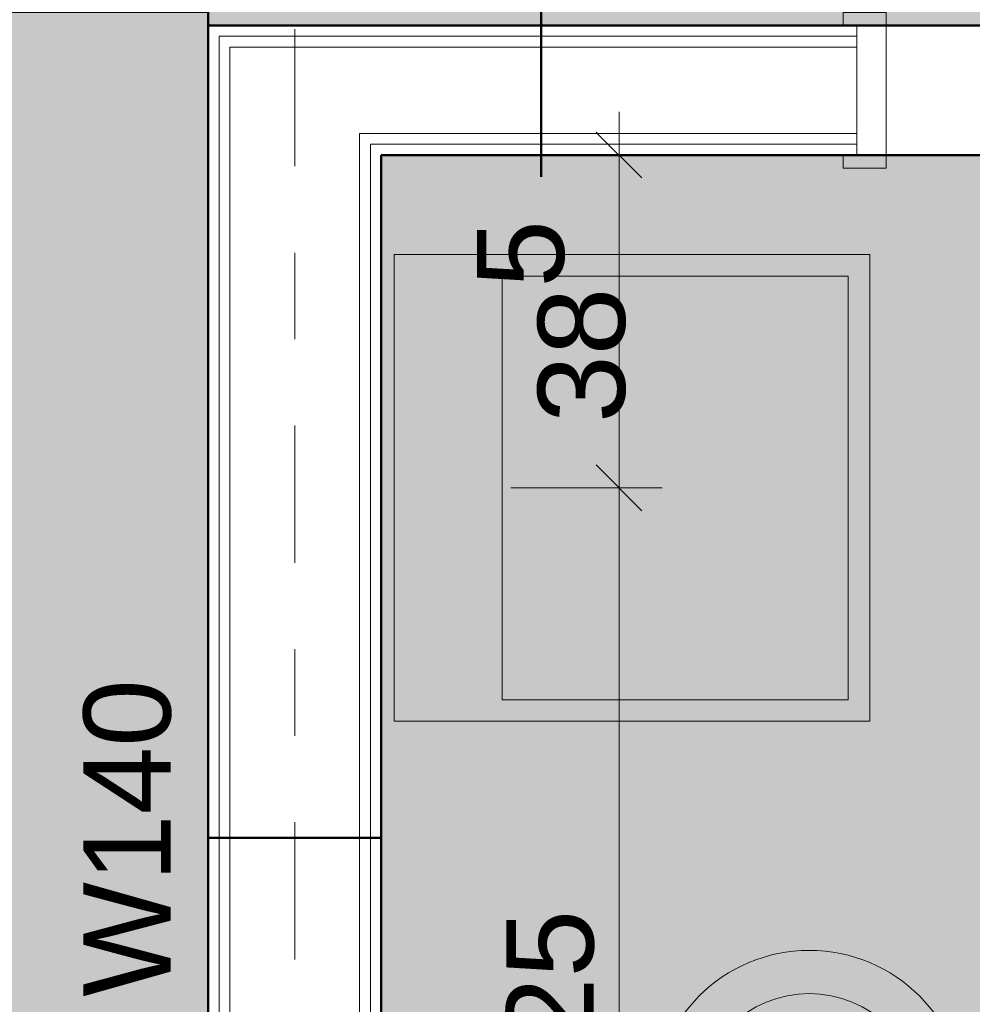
# Model space of a CAD drawing. Header units: metres. Extents: x -180 to 4, y -49 to 6.
# Tile 238 of 256: x -152.94 to -151.84, y -6.04 to -4.91. Entities that reach past the tile are written whole.
import ezdxf

# ---------------------------------------------------------------- set-up
doc = ezdxf.new("R2010")
doc.units = ezdxf.units.M
doc.header["$LTSCALE"] = 0.05
doc.header["$PDMODE"] = 1
doc.header["$PDSIZE"] = -2
for name, pattern in [('Linienart-1', [2.116328, 1.058164, -1.058164]), ('Linienart-5', [3.527679, 2.469236, -1.058443]), ('Linienart-53', [5.291531, 3.175, -1.058062, 0.352704, -0.705764])]:
    doc.linetypes.add(name, pattern=pattern)
doc.layers.get('0').update_dxf_attribs({"lineweight": 25})
for name, color, linetype, lineweight, true_color in [('00 -Bauelemente -Dämmung innen', 7, 'Continuous', 9, 0xff7fe6), ('00 -Bauelemente -Gipskarton', 7, 'Continuous', 9, 0xff7fe6), ('30 -34 Innenwände- 2 nichttragend', 7, 'Continuous', 18, 0xff7fe6), ('30 -34 Innenwände- 4 Türen_Fenster', 7, 'Continuous', 15, 0x9955ff), ('40 -41 Abwasser_Wasser_Gas- 1 Abwasser + sanitäre Anlagen', 7, 'Continuous', 9, 0xff6633), ('60- 61 allgemeine Ausstattung- 1 Möbel', 7, 'Continuous', 9, 0x00cccc), ('70 -75 Raumstempel- 1 Raumstempel', 1, 'Continuous', 50, 0xff0000), ('70 -76 Bemaßung- 2 Allgemein', 7, 'Continuous', 5, 0x6666cc), ('CW-Unsichtbar', 7, 'Continuous', 9, 0x599559)]:
    doc.layers.add(name, color=color, linetype=linetype, lineweight=lineweight, true_color=true_color)
for name, color, linetype, lineweight in [('70 -71 Achsen- 1 Gebäudeachsen', 7, 'Linienart-53', 18), ('70 -75 Raumstempel- 3 Wandstempel', 7, 'Continuous', 50), ('Keine', 7, 'Continuous', 9)]:
    doc.layers.add(name, color=color, linetype=linetype, lineweight=lineweight)
doc.styles.add('Arial', font='arial.ttf')
doc.dimstyles.new('k+k 1_50', dxfattribs={"dimtxt": 0.100689, "dimasz": 0.05302, "dimexe": 0.05, "dimexo": 0.15, "dimgap": 0.01, "dimtad": 1, "dimdec": 3, "dimtxsty": 'Arial', "dimblk": 'VW_SLASH', "dimblk1": 'VW_SLASH', "dimblk2": 'VW_SLASH', "dimcen": 0, "dimdle": 0.05, "dimadec": 3, "dimazin": 0, "dimtfac": 0.75, "dimtdec": 3, "dimtix": 1, "dimtmove": 0, "dimatfit": 0, "dimldrblk": 'VW_SLASH-1', "dimfxl": 0.125, "dimfxlon": 1, "dimfrac": 2, "dimtolj": 1, "dimarcsym": 0})

# ---------------------------------------------------------------- blocks, each defined once
blk = doc.blocks.new('Gruppe-8185')
at = {"layer": '30 -34 Innenwände- 4 Türen_Fenster', "linetype": 'Linienart-1'}
blk.add_line((-0.505, -0.075), (0.505, -0.075), dxfattribs=at)
blk = doc.blocks.new('Gruppe-8186')
at = {"layer": '30 -34 Innenwände- 4 Türen_Fenster', "linetype": 'Linienart-1'}
blk.add_line((-0.505, 0.075), (0.505, 0.075), dxfattribs=at)
blk = doc.blocks.new('Gruppe-8187')
at = {"layer": '30 -34 Innenwände- 4 Türen_Fenster', "linetype": 'Continuous', "flags": 128}
for points in [[(-0.521, -0.075), (-0.521, -0.09), (-0.471, -0.09), (-0.471, 0.09), (-0.491, 0.09), (-0.521, 0.09), (-0.521, 0.075), (-0.505, 0.075), (-0.505, -0.075), (-0.521, -0.075)], [(0.521, -0.075), (0.521, -0.09), (0.471, -0.09), (0.471, 0.09), (0.491, 0.09), (0.521, 0.09), (0.521, 0.075), (0.505, 0.075), (0.505, -0.075), (0.521, -0.075)]]:
    blk.add_lwpolyline(points, dxfattribs=at)
blk = doc.blocks.new('Gruppe-8188')
at = {"layer": '30 -34 Innenwände- 2 nichttragend'}
for p, q in [((-0.505, 0.075), (-0.521, 0.075)), ((0.505, 0.075), (0.521, 0.075)), ((-0.505, -0.075), (-0.521, -0.075)), ((0.505, -0.075), (0.521, -0.075))]:
    blk.add_line(p, q, dxfattribs=at)
blk = doc.blocks.new('Gruppe-8189')
at = {"layer": '30 -34 Innenwände- 4 Türen_Fenster', "linetype": 'Linienart-5'}
blk.add_arc((0.491, 0.09), 0.982, 90, 180, dxfattribs=at)
blk = doc.blocks.new('Gruppe-8190')
at = {"layer": '30 -34 Innenwände- 4 Türen_Fenster', "linetype": 'Linienart-5'}
blk.add_line((0.491, 0.09), (0.491, 1.072), dxfattribs=at)
blk = doc.blocks.new('Gruppe-8191')
at = {"layer": '30 -34 Innenwände- 4 Türen_Fenster', "color": 7}
for name in ['Gruppe-8189', 'Gruppe-8190']:
    blk.add_blockref(name, (0, 0), dxfattribs=at)
blk = doc.blocks.new('Gruppe-8192')
at = {"layer": '30 -34 Innenwände- 4 Türen_Fenster', "color": 7}
blk.add_blockref('Gruppe-8191', (0, 0), dxfattribs=at)
at = {"layer": '30 -34 Innenwände- 4 Türen_Fenster'}
blk.add_blockref('Gruppe-8187', (0, 0), dxfattribs=at)
at = {"layer": '30 -34 Innenwände- 4 Türen_Fenster', "color": 7, "transparency": 33554687}
for name in ['Gruppe-8188', 'Gruppe-8186', 'Gruppe-8185']:
    blk.add_blockref(name, (0, 0), dxfattribs=at)
blk = doc.blocks.new('Tür (2D)-47')
at = {"layer": 'CW-Unsichtbar', "color": 7, "linetype": 'Continuous', "lineweight": 5, "transparency": 33554687}
for p in [(-0.505, 0), (0.505, 0)]:
    blk.add_point(p, dxfattribs=at)
at = {"layer": '30 -34 Innenwände- 4 Türen_Fenster', "color": 7, "transparency": 33554687}
blk.add_blockref('Gruppe-8192', (0, 0), dxfattribs=at)
at = {"layer": '30 -34 Innenwände- 4 Türen_Fenster', "color": 0, "flags": 1}
for tag in ['Detail', 'Gebäudeteil', 'Aufschlag', 'Oberlicht', 'Oberblende', 'Seitenverglasung', 'feuchtr.-geeign.', 'Türblatt_Höhe', 'Türblatt_Breite', 'Türblattdicke', 'Absenkbare_Bodendichtung', 'Antrieb', 'Gewerk', 'Geschoss_Nummer', 'Tür_ID', 'Nummer', 'Typ', 'Rettungsweg', 'Raumnummer', 'Raumname', 'Zarge_Art', 'OTS', 'Türstopper', 'U-Wert', 'g-Wert', 'Rw-Wert', 'IFC_UUID', 'instanceID']:
    blk.add_attdef(tag, (-151.987, -5.077), '', height=0.00018, dxfattribs=at)
blk = doc.blocks.new('Gruppe-11703')
at = {"layer": '70 -75 Raumstempel- 3 Wandstempel'}
blk.add_line((-152.721, -5.852), (-152.521, -5.852), dxfattribs=at)
at = {"layer": '70 -75 Raumstempel- 3 Wandstempel', "insert": (-152.8653, -5.852), "char_height": 0.10069, "attachment_point": 2, "rotation": 90, "line_spacing_factor": 0.96878, "style": 'Arial'}
blk.add_mtext('W140', dxfattribs=at)
blk = doc.blocks.new('Gruppe-11704')
at = {"layer": '70 -75 Raumstempel- 3 Wandstempel', "color": 7, "transparency": 33554687}
blk.add_blockref('Gruppe-11703', (0, 0), dxfattribs=at)
blk = doc.blocks.new('Gruppe-12067')
at = {"layer": '70 -75 Raumstempel- 3 Wandstempel'}
blk.add_line((-152.336, -4.887), (-152.336, -5.087), dxfattribs=at)
at = {"layer": '70 -75 Raumstempel- 3 Wandstempel', "insert": (-152.336, -4.7427), "char_height": 0.10069, "attachment_point": 2, "line_spacing_factor": 0.96878, "style": 'Arial'}
blk.add_mtext('W130', dxfattribs=at)
blk = doc.blocks.new('Gruppe-12068')
at = {"layer": '70 -75 Raumstempel- 3 Wandstempel', "color": 7, "transparency": 33554687}
blk.add_blockref('Gruppe-12067', (0, 0), dxfattribs=at)
blk = doc.blocks.new('_01-OG1_Tragwerk (2D)')
at = {"color": 255, "lineweight": 5, "transparency": 33554687}
blk.add_wipeout([(-152.546, -5.037), (-152.696, -4.937), (-152.721, -4.912), (-152.721, -6.972), (-152.521, -6.972), (-152.521, -6.772), (-152.546, -6.772), (-152.546, -6.722), (-152.521, -6.697), (-152.521, -5.062)], dxfattribs=at).dxf.layer = '30 -34 Innenwände- 2 nichttragend'
blk.add_wipeout([(-152.521, -6.697), (-152.521, -5.062), (-152.5335, -5.0495), (-152.5335, -6.7095)], dxfattribs=at).dxf.layer = '00 -Bauelemente -Gipskarton'
at = {"layer": '00 -Bauelemente -Gipskarton', "transparency": 33554687}
blk.add_line((-152.521, -5.062), (-152.521, -6.697), dxfattribs=at)
at = {"layer": '30 -34 Innenwände- 2 nichttragend', "transparency": 33554687}
blk.add_line((-152.521, -5.062), (-152.521, -6.697), dxfattribs=at)
at = {"color": 255, "lineweight": 5, "transparency": 33554687}
blk.add_wipeout([(-152.5335, -6.7095), (-152.5335, -5.0495), (-152.546, -5.037), (-152.546, -6.722)], dxfattribs=at).dxf.layer = '00 -Bauelemente -Gipskarton'
at = {"layer": '00 -Bauelemente -Gipskarton', "transparency": 33554687}
blk.add_line((-152.5335, -5.0495), (-152.5335, -6.7095), dxfattribs=at)
blk.add_line((-152.5335, -5.0495), (-152.5335, -6.7095), dxfattribs=at)
at = {"color": 255, "lineweight": 5, "transparency": 33554687}
blk.add_wipeout([(-152.546, -6.972), (-152.546, -5.037), (-152.696, -4.937), (-152.696, -6.972)], dxfattribs=at).dxf.layer = '00 -Bauelemente -Dämmung innen'
at = {"layer": '00 -Bauelemente -Dämmung innen', "transparency": 33554687}
blk.add_line((-152.546, -5.037), (-152.546, -6.722), dxfattribs=at)
at = {"layer": '00 -Bauelemente -Gipskarton', "transparency": 33554687}
blk.add_line((-152.546, -5.037), (-152.546, -6.722), dxfattribs=at)
at = {"color": 255, "lineweight": 5, "transparency": 33554687}
blk.add_wipeout([(-152.696, -6.972), (-152.696, -4.937), (-152.7085, -4.9245), (-152.7085, -6.972)], dxfattribs=at).dxf.layer = '00 -Bauelemente -Gipskarton'
at = {"layer": '00 -Bauelemente -Dämmung innen', "transparency": 33554687}
blk.add_line((-152.696, -4.937), (-152.696, -6.972), dxfattribs=at)
at = {"layer": '00 -Bauelemente -Gipskarton', "transparency": 33554687}
blk.add_line((-152.696, -4.937), (-152.696, -6.972), dxfattribs=at)
at = {"color": 255, "lineweight": 5, "transparency": 33554687}
blk.add_wipeout([(-152.7085, -6.972), (-152.7085, -4.9245), (-152.721, -4.912), (-152.721, -6.972)], dxfattribs=at).dxf.layer = '00 -Bauelemente -Gipskarton'
at = {"layer": '00 -Bauelemente -Gipskarton', "transparency": 33554687}
for p, q in [((-152.721, -4.912), (-152.721, -6.972)), ((-152.7085, -4.9245), (-152.7085, -6.972)), ((-152.7085, -4.9245), (-152.7085, -6.972))]:
    blk.add_line(p, q, dxfattribs=at)
at = {"layer": '30 -34 Innenwände- 2 nichttragend', "transparency": 33554687}
blk.add_line((-152.721, -4.912), (-152.721, -6.972), dxfattribs=at)
at = {"layer": '70 -75 Raumstempel- 3 Wandstempel'}
blk.add_blockref('Gruppe-11704', (0, 0), dxfattribs=at)
at = {"color": 255, "lineweight": 5, "transparency": 33554687}
blk.add_wipeout([(-151.971, -4.912), (-152.721, -4.912), (-152.696, -4.937), (-152.546, -5.037), (-152.521, -5.062), (-151.971, -5.062)], dxfattribs=at).dxf.layer = '30 -34 Innenwände- 2 nichttragend'
blk.add_wipeout([(-151.971, -4.912), (-152.721, -4.912), (-152.7085, -4.9245), (-151.971, -4.9245)], dxfattribs=at).dxf.layer = '00 -Bauelemente -Gipskarton'
at = {"layer": '00 -Bauelemente -Gipskarton', "transparency": 33554687}
blk.add_line((-152.721, -4.912), (-151.971, -4.912), dxfattribs=at)
at = {"layer": '30 -34 Innenwände- 2 nichttragend', "transparency": 33554687}
blk.add_line((-152.721, -4.912), (-151.971, -4.912), dxfattribs=at)
at = {"color": 255, "lineweight": 5, "transparency": 33554687}
blk.add_wipeout([(-151.971, -4.9245), (-152.7085, -4.9245), (-152.696, -4.937), (-151.971, -4.937)], dxfattribs=at).dxf.layer = '00 -Bauelemente -Gipskarton'
at = {"layer": '00 -Bauelemente -Gipskarton', "transparency": 33554687}
blk.add_line((-152.7085, -4.9245), (-151.971, -4.9245), dxfattribs=at)
blk.add_line((-152.7085, -4.9245), (-151.971, -4.9245), dxfattribs=at)
at = {"color": 255, "lineweight": 5, "transparency": 33554687}
blk.add_wipeout([(-151.971, -4.937), (-152.696, -4.937), (-152.546, -5.037), (-151.971, -5.037)], dxfattribs=at).dxf.layer = '00 -Bauelemente -Dämmung innen'
at = {"layer": '00 -Bauelemente -Dämmung innen', "transparency": 33554687}
blk.add_line((-152.696, -4.937), (-151.971, -4.937), dxfattribs=at)
at = {"layer": '00 -Bauelemente -Gipskarton', "transparency": 33554687}
blk.add_line((-152.696, -4.937), (-151.971, -4.937), dxfattribs=at)
at = {"color": 255, "lineweight": 5, "transparency": 33554687}
blk.add_wipeout([(-151.971, -5.037), (-152.546, -5.037), (-152.5335, -5.0495), (-151.971, -5.0495)], dxfattribs=at).dxf.layer = '00 -Bauelemente -Gipskarton'
at = {"layer": '00 -Bauelemente -Dämmung innen', "transparency": 33554687}
blk.add_line((-152.546, -5.037), (-151.971, -5.037), dxfattribs=at)
at = {"layer": '00 -Bauelemente -Gipskarton', "transparency": 33554687}
blk.add_line((-152.546, -5.037), (-151.971, -5.037), dxfattribs=at)
at = {"color": 255, "lineweight": 5, "transparency": 33554687}
blk.add_wipeout([(-151.971, -5.0495), (-152.5335, -5.0495), (-152.521, -5.062), (-151.971, -5.062)], dxfattribs=at).dxf.layer = '00 -Bauelemente -Gipskarton'
at = {"layer": '00 -Bauelemente -Gipskarton', "transparency": 33554687}
for p, q in [((-152.5335, -5.0495), (-151.971, -5.0495)), ((-152.5335, -5.0495), (-151.971, -5.0495)), ((-152.521, -5.062), (-151.971, -5.062))]:
    blk.add_line(p, q, dxfattribs=at)
at = {"layer": '30 -34 Innenwände- 2 nichttragend', "transparency": 33554687}
blk.add_line((-152.521, -5.062), (-151.971, -5.062), dxfattribs=at)
at = {"layer": '30 -34 Innenwände- 4 Türen_Fenster', "color": 7, "transparency": 33554687}
blk.add_blockref('Tür (2D)-47', (-151.466, -4.987), dxfattribs=at)
at = {"layer": '70 -75 Raumstempel- 3 Wandstempel'}
blk.add_blockref('Gruppe-12068', (0, 0), dxfattribs=at)
blk = doc.blocks.new('Gruppe-12850')
at = {"layer": '40 -41 Abwasser_Wasser_Gas- 1 Abwasser + sanitäre Anlagen', "flags": 128}
for points in [[(-151.701, -6.682), (-151.701, -5.832), (-151.651, -5.832), (-151.651, -6.682)], [(-152.026, -6.292), (-152.0387, -6.2914), (-152.0514, -6.2895), (-152.0637, -6.2864), (-152.0757, -6.2821), (-152.0873, -6.2767), (-152.0982, -6.2701), (-152.1085, -6.2625), (-152.1179, -6.254), (-152.1265, -6.2445), (-152.1341, -6.2343), (-152.1406, -6.2233), (-152.1461, -6.2118), (-152.1504, -6.1998), (-152.1535, -6.1874), (-152.1554, -6.1748), (-152.156, -6.162), (-152.1554, -6.1493), (-152.1535, -6.1367), (-152.1504, -6.1243), (-152.1461, -6.1123), (-152.1406, -6.1008), (-152.1341, -6.0898), (-152.1265, -6.0796), (-152.1179, -6.0701), (-152.1085, -6.0616), (-152.0982, -6.054), (-152.0873, -6.0474), (-152.0757, -6.0419), (-152.0637, -6.0376), (-152.0514, -6.0345), (-152.0387, -6.0327), (-152.026, -6.032), (-152.0133, -6.0327), (-152.0006, -6.0345), (-151.9883, -6.0376), (-151.9763, -6.0419), (-151.9647, -6.0474), (-151.9538, -6.054), (-151.9435, -6.0616), (-151.9341, -6.0701), (-151.9255, -6.0796), (-151.9179, -6.0898), (-151.9114, -6.1008), (-151.9059, -6.1123), (-151.9016, -6.1243), (-151.8985, -6.1367), (-151.8966, -6.1493), (-151.896, -6.162), (-151.8966, -6.1748), (-151.8985, -6.1874), (-151.9016, -6.1998), (-151.9059, -6.2118), (-151.9114, -6.2233), (-151.9179, -6.2343), (-151.9255, -6.2445), (-151.9341, -6.254), (-151.9435, -6.2625), (-151.9538, -6.2701), (-151.9647, -6.2767), (-151.9763, -6.2821), (-151.9883, -6.2864), (-152.0006, -6.2895), (-152.0133, -6.2914)], [(-152.506, -6.482), (-152.406, -6.482), (-152.406, -6.157), (-152.506, -6.157), (-152.506, -6.107), (-152.356, -6.107), (-152.356, -6.532), (-152.506, -6.532)]]:
    blk.add_lwpolyline(points, close=True, dxfattribs=at)
blk.add_lwpolyline([(-151.846, -6.682), (-152.206, -6.682), (-152.206, -6.162, -1), (-151.846, -6.162)], format="xyb", close=True, dxfattribs=at)
blk = doc.blocks.new('Gruppe-12851')
at = {"layer": '40 -41 Abwasser_Wasser_Gas- 1 Abwasser + sanitäre Anlagen', "flags": 128}
for points in [[(-151.956, -5.717), (-152.506, -5.717), (-152.506, -5.177), (-151.956, -5.177)], [(-151.981, -5.692), (-152.381, -5.692), (-152.381, -5.202), (-151.981, -5.202)]]:
    blk.add_lwpolyline(points, close=True, dxfattribs=at)
blk = doc.blocks.new('_OG1_2D (2D)')
at = {"layer": '70 -75 Raumstempel- 1 Raumstempel', "linetype": 'Continuous', "lineweight": 0, "true_color": 0xff0000}
for points in [[(-152.72099996, -0.64704198), (-152.72099996, -6.97204198), (-152.82099996, -6.97204198), (-152.82099996, -7.37204198), (-152.72099996, -7.37204198), (-152.72099996, -7.78204198), (-156.34599996, -7.78204198), (-156.34599996, -0.64704198)], [(-152.52099996, -0.64704198), (-148.92099996, -0.64704198), (-148.92099996, -3.64454198), (-148.72099996, -3.64454198), (-148.72099996, -4.89704198), (-148.92099996, -4.89704198), (-148.92099996, -6.69704198), (-150.66099996, -6.69704198), (-150.66099996, -4.91204198), (-152.72099996, -4.91204198), (-152.72099996, -3.64454198), (-152.52099996, -3.64454198)], [(-152.52099996, -5.06204198), (-150.81099996, -5.06204198), (-150.81099996, -6.69704198), (-152.52099996, -6.69704198)]]:
    blk.add_hatch(color=1, dxfattribs=at).paths.add_polyline_path(points)
at = {"layer": '60- 61 allgemeine Ausstattung- 1 Möbel', "flags": 128}
blk.add_lwpolyline([(-153.07099996, -4.89704198), (-153.07099996, -7.78204198), (-152.72099996, -7.78204198), (-152.72099996, -7.37204198), (-152.82099996, -7.37204198), (-152.82099996, -6.97204198), (-152.72099996, -6.97204198), (-152.72099996, -4.89704198)], close=True, dxfattribs=at)
at = {"layer": '70 -75 Raumstempel- 1 Raumstempel', "flags": 128}
for points in [[(-152.72099996, -0.64704198), (-152.72099996, -6.97204198), (-152.82099996, -6.97204198), (-152.82099996, -7.37204198), (-152.72099996, -7.37204198), (-152.72099996, -7.78204198), (-156.34599996, -7.78204198), (-156.34599996, -0.64704198)], [(-152.52099996, -0.64704198), (-148.92099996, -0.64704198), (-148.92099996, -3.64454198), (-148.72099996, -3.64454198), (-148.72099996, -4.89704198), (-148.92099996, -4.89704198), (-148.92099996, -6.69704198), (-150.66099996, -6.69704198), (-150.66099996, -4.91204198), (-152.72099996, -4.91204198), (-152.72099996, -3.64454198), (-152.52099996, -3.64454198)], [(-152.52099996, -5.06204198), (-150.81099996, -5.06204198), (-150.81099996, -6.69704198), (-152.52099996, -6.69704198)]]:
    blk.add_lwpolyline(points, close=True, dxfattribs=at)
at = {"layer": '40 -41 Abwasser_Wasser_Gas- 1 Abwasser + sanitäre Anlagen'}
for name in ['Gruppe-12851', 'Gruppe-12850']:
    blk.add_blockref(name, (0, 0), dxfattribs=at)
blk = doc.blocks.new('VW_SLASH')
at = {"color": 0, "linetype": 'ByBlock', "lineweight": -2, "transparency": 16777216}
blk.add_line((0.943, 0), (-1, 0), dxfattribs=at)
at = {"color": 0, "lineweight": 20, "transparency": 16777216, "flags": 128}
blk.add_lwpolyline([(0.5, 0.5), (-0.5, -0.5)], dxfattribs=at)
blk = doc.blocks.new('*D18624')
at = {"layer": '70 -76 Bemaßung- 2 Allgemein', "color": 0, "lineweight": -2}
for p, q in [((-152.871, -3.6445), (-153.046, -3.6445)), ((-152.996, -4.844), (-152.996, -3.6976)), ((-152.871, -4.897), (-153.046, -4.897))]:
    blk.add_line(p, q, dxfattribs=at)
at = {"layer": 'Defpoints', "color": 0}
for p in [(-152.996, -3.6445), (-152.696, -3.6445), (-152.696, -4.897)]:
    blk.add_point(p, dxfattribs=at)
at = {"layer": '70 -76 Bemaßung- 2 Allgemein', "color": 0, "lineweight": -2, "xscale": 0.05302001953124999, "yscale": 0.05302001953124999, "zscale": 0.05302001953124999}
for p, rotation in [((-152.996, -3.6445), 90), ((-152.996, -4.897), 270)]:
    blk.add_blockref('VW_SLASH', p, dxfattribs=dict(at, rotation=rotation))
at = {"layer": '70 -76 Bemaßung- 2 Allgemein', "color": 0, "insert": (-153.0841, -4.2708), "char_height": 0.100689, "attachment_point": 5, "rotation": 90, "style": 'Arial'}
blk.add_mtext('\\A1;1,25\\S3^ ;', dxfattribs=at)
blk = doc.blocks.new('VW_SLASH-1')
at = {"color": 0, "linetype": 'ByBlock', "lineweight": -2, "transparency": 16777216}
blk.add_line((0.943, 0), (-1, 0), dxfattribs=at)
at = {"color": 0, "lineweight": 5, "transparency": 16777216, "flags": 128}
blk.add_lwpolyline([(0.5, 0.5), (-0.5, -0.5)], dxfattribs=at)
blk = doc.blocks.new('*D18629')
at = {"layer": '70 -76 Bemaßung- 2 Allgemein', "color": 0, "lineweight": -2}
for p, q in [((-153.221, -0.647), (-153.396, -0.647)), ((-153.346, -4.859), (-153.346, -0.7001)), ((-153.221, -4.912), (-153.396, -4.912))]:
    blk.add_line(p, q, dxfattribs=at)
at = {"layer": 'Defpoints', "color": 0}
for p in [(-153.346, -0.647), (-153.046, -0.647), (-152.696, -4.912)]:
    blk.add_point(p, dxfattribs=at)
at = {"layer": '70 -76 Bemaßung- 2 Allgemein', "color": 0, "lineweight": -2, "xscale": 0.05302001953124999, "yscale": 0.05302001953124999, "zscale": 0.05302001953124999}
for p, rotation in [((-153.346, -0.647), 90), ((-153.346, -4.912), 270)]:
    blk.add_blockref('VW_SLASH', p, dxfattribs=dict(at, rotation=rotation))
at = {"layer": '70 -76 Bemaßung- 2 Allgemein', "color": 0, "insert": (-153.4332, -2.7795), "char_height": 0.100689, "attachment_point": 5, "rotation": 90, "style": 'Arial'}
blk.add_mtext('\\A1;4,26\\S5^ ;', dxfattribs=at)
blk = doc.blocks.new('*D18630')
at = {"layer": '70 -76 Bemaßung- 2 Allgemein', "color": 0, "lineweight": -2}
for p, q in [((-153.346, -4.859), (-153.346, -4.806)), ((-153.221, -4.912), (-153.396, -4.912)), ((-153.346, -5.062), (-153.346, -4.912)), ((-153.221, -5.062), (-153.396, -5.062)), ((-153.346, -5.1151), (-153.346, -5.1681))]:
    blk.add_line(p, q, dxfattribs=at)
at = {"layer": 'Defpoints', "color": 0}
for p in [(-153.346, -4.912), (-152.696, -4.912), (-152.546, -5.062)]:
    blk.add_point(p, dxfattribs=at)
at = {"layer": '70 -76 Bemaßung- 2 Allgemein', "color": 0, "lineweight": -2, "xscale": 0.05302001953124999, "yscale": 0.05302001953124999, "zscale": 0.05302001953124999}
for p, rotation in [((-153.346, -4.912), 270), ((-153.346, -5.062), 90)]:
    blk.add_blockref('VW_SLASH', p, dxfattribs=dict(at, rotation=rotation))
at = {"layer": '70 -76 Bemaßung- 2 Allgemein', "color": 0, "insert": (-153.4624, -4.987), "char_height": 0.10069, "attachment_point": 5, "rotation": 90, "style": 'Arial'}
blk.add_mtext('\\A1;15', dxfattribs=at)
blk = doc.blocks.new('*D18631')
at = {"layer": '70 -76 Bemaßung- 2 Allgemein', "color": 0, "lineweight": -2}
for p, q in [((-153.221, -5.062), (-153.396, -5.062)), ((-153.346, -6.644), (-153.346, -5.1151)), ((-153.221, -6.697), (-153.396, -6.697))]:
    blk.add_line(p, q, dxfattribs=at)
at = {"layer": 'Defpoints', "color": 0}
for p in [(-153.346, -5.062), (-152.546, -5.062), (-152.546, -6.697)]:
    blk.add_point(p, dxfattribs=at)
at = {"layer": '70 -76 Bemaßung- 2 Allgemein', "color": 0, "lineweight": -2, "xscale": 0.05302001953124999, "yscale": 0.05302001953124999, "zscale": 0.05302001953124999}
for p, rotation in [((-153.346, -5.062), 90), ((-153.346, -6.697), 270)]:
    blk.add_blockref('VW_SLASH', p, dxfattribs=dict(at, rotation=rotation))
at = {"layer": '70 -76 Bemaßung- 2 Allgemein', "color": 0, "insert": (-153.4332, -5.8795), "char_height": 0.100689, "attachment_point": 5, "rotation": 90, "style": 'Arial'}
blk.add_mtext('\\A1;1,63\\S5^ ;', dxfattribs=at)
blk = doc.blocks.new('*D18648')
at = {"layer": '70 -76 Bemaßung- 2 Allgemein', "color": 0, "lineweight": -2}
for p, q in [((-152.371, -5.062), (-152.196, -5.062)), ((-152.246, -5.394), (-152.246, -5.1151)), ((-152.371, -5.447), (-152.196, -5.447))]:
    blk.add_line(p, q, dxfattribs=at)
at = {"layer": 'Defpoints', "color": 0}
for p in [(-152.546, -5.062), (-152.246, -5.062), (-152.531, -5.447)]:
    blk.add_point(p, dxfattribs=at)
at = {"layer": '70 -76 Bemaßung- 2 Allgemein', "color": 0, "lineweight": -2, "xscale": 0.05302001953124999, "yscale": 0.05302001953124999, "zscale": 0.05302001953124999}
for p, rotation in [((-152.246, -5.062), 90), ((-152.246, -5.447), 270)]:
    blk.add_blockref('VW_SLASH', p, dxfattribs=dict(at, rotation=rotation))
at = {"layer": '70 -76 Bemaßung- 2 Allgemein', "color": 0, "insert": (-152.3241, -5.2545), "char_height": 0.100689, "attachment_point": 5, "rotation": 90, "style": 'Arial'}
blk.add_mtext('\\A1;38\\S5^ ;', dxfattribs=at)
blk = doc.blocks.new('*D18649')
at = {"layer": '70 -76 Bemaßung- 2 Allgemein', "color": 0, "lineweight": -2}
for p, q in [((-152.371, -5.447), (-152.196, -5.447)), ((-152.246, -6.644), (-152.246, -5.5001)), ((-152.371, -6.697), (-152.196, -6.697))]:
    blk.add_line(p, q, dxfattribs=at)
at = {"layer": 'Defpoints', "color": 0}
for p in [(-152.531, -5.447), (-152.246, -5.447), (-152.546, -6.697)]:
    blk.add_point(p, dxfattribs=at)
at = {"layer": '70 -76 Bemaßung- 2 Allgemein', "color": 0, "lineweight": -2, "xscale": 0.05302001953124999, "yscale": 0.05302001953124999, "zscale": 0.05302001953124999}
for p, rotation in [((-152.246, -5.447), 90), ((-152.246, -6.697), 270)]:
    blk.add_blockref('VW_SLASH', p, dxfattribs=dict(at, rotation=rotation))
at = {"layer": '70 -76 Bemaßung- 2 Allgemein', "color": 0, "insert": (-152.3165, -6.072), "char_height": 0.10069, "attachment_point": 5, "rotation": 90, "style": 'Arial'}
blk.add_mtext('\\A1;1,25', dxfattribs=at)
blk = doc.blocks.new('*D18654')
at = {"layer": '70 -76 Bemaßung- 2 Allgemein', "color": 0, "lineweight": -2}
for p, q in [((-152.721, -4.737), (-152.721, -4.562)), ((-151.971, -4.737), (-151.971, -4.562)), ((-152.024, -4.612), (-152.668, -4.612))]:
    blk.add_line(p, q, dxfattribs=at)
at = {"layer": 'Defpoints', "color": 0}
for p in [(-152.721, -4.612), (-152.721, -4.912), (-151.971, -5.062)]:
    blk.add_point(p, dxfattribs=at)
at = {"layer": '70 -76 Bemaßung- 2 Allgemein', "color": 0, "lineweight": -2, "xscale": 0.05302001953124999, "yscale": 0.05302001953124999, "zscale": 0.05302001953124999, "rotation": 180}
blk.add_blockref('VW_SLASH', (-152.721, -4.612), dxfattribs=at)
at = {"layer": '70 -76 Bemaßung- 2 Allgemein', "color": 0, "lineweight": -2, "xscale": 0.05302001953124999, "yscale": 0.05302001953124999, "zscale": 0.05302001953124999}
blk.add_blockref('VW_SLASH', (-151.971, -4.612), dxfattribs=at)
at = {"layer": '70 -76 Bemaßung- 2 Allgemein', "color": 0, "insert": (-152.346, -4.5508), "char_height": 0.10069, "attachment_point": 5, "style": 'Arial'}
blk.add_mtext('\\A1;75', dxfattribs=at)
blk = doc.blocks.new('*D18655')
at = {"layer": '70 -76 Bemaßung- 2 Allgemein', "color": 0, "lineweight": -2}
for p, q in [((-151.971, -4.737), (-151.971, -4.562)), ((-150.961, -4.737), (-150.961, -4.562)), ((-151.014, -4.612), (-151.918, -4.612))]:
    blk.add_line(p, q, dxfattribs=at)
at = {"layer": 'Defpoints', "color": 0}
for p in [(-151.971, -4.612), (-151.971, -5.062), (-150.961, -5.062)]:
    blk.add_point(p, dxfattribs=at)
at = {"layer": '70 -76 Bemaßung- 2 Allgemein', "color": 0, "lineweight": -2, "xscale": 0.05302001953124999, "yscale": 0.05302001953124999, "zscale": 0.05302001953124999, "rotation": 180}
blk.add_blockref('VW_SLASH', (-151.971, -4.612), dxfattribs=at)
at = {"layer": '70 -76 Bemaßung- 2 Allgemein', "color": 0, "lineweight": -2, "xscale": 0.05302001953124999, "yscale": 0.05302001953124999, "zscale": 0.05302001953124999}
blk.add_blockref('VW_SLASH', (-150.961, -4.612), dxfattribs=at)
at = {"layer": '70 -76 Bemaßung- 2 Allgemein', "color": 0, "insert": (-151.466, -4.5416), "char_height": 0.10069, "attachment_point": 5, "style": 'Arial'}
blk.add_mtext('\\A1;1,01', dxfattribs=at)
blk = doc.blocks.new('_Achsen (3D)')
at = {"layer": '70 -71 Achsen- 1 Gebäudeachsen', "transparency": 33554687}
blk.add_line((-152.621, 3.8), (-152.621, -46.172), dxfattribs=at)
blk = doc.blocks.new('Gruppe-15537')
at = {"layer": '70 -76 Bemaßung- 2 Allgemein'}
dim = blk.add_aligned_dim(p1=(-152.696, -4.897), p2=(-152.696, -3.6445), distance=0.3, text='1,25\\S3^ ;', dimstyle='k+k 1_50', override={"dimtxt": 0.100689, "dimgap": 0.01, "dimpost": '<>', "dimtxsty": 'Arial', "dimtmove": 2}, dxfattribs=at)
dim.commit()
dim.dimension.update_dxf_attribs({"geometry": '*D18624', "text_midpoint": (-153.0841, -4.2708)})
blk = doc.blocks.new('Gruppe-15538')
at = {"layer": '70 -76 Bemaßung- 2 Allgemein'}
for base, p1, p2, text, override, picture, middle in [((-153.346, -0.647), (-152.696, -4.912), (-153.046, -0.647), '4,26\\S5^ ;', {"dimtxt": 0.100689, "dimgap": 0.01, "dimpost": '<>', "dimtxsty": 'Arial', "dimtmove": 2}, '*D18629', (-153.4332, -2.7795)), ((-153.346, -4.912), (-152.546, -5.062), (-152.696, -4.912), '15', {"dimtxt": 0.100689, "dimgap": 0.01, "dimpost": '<>', "dimtxsty": 'Arial', "dimtix": 0, "dimtmove": 2}, '*D18630', (-153.4624, -4.987))]:
    dim = blk.add_linear_dim(base=base, p1=p1, p2=p2, angle=270, text=text, dimstyle='k+k 1_50', override=override, dxfattribs=at)
    dim.commit()
    dim.dimension.update_dxf_attribs({"geometry": picture, "text_midpoint": middle})
dim = blk.add_aligned_dim(p1=(-152.546, -6.697), p2=(-152.546, -5.062), distance=0.8, text='1,63\\S5^ ;', dimstyle='k+k 1_50', override={"dimtxt": 0.100689, "dimgap": 0.01, "dimpost": '<>', "dimtxsty": 'Arial', "dimtmove": 2}, dxfattribs=at)
dim.commit()
dim.dimension.update_dxf_attribs({"geometry": '*D18631', "text_midpoint": (-153.4332, -5.8795)})
blk = doc.blocks.new('Gruppe-15542')
at = {"layer": '70 -76 Bemaßung- 2 Allgemein'}
for base, p1, p2, text, picture, middle in [((-152.246, -5.062), (-152.531, -5.447), (-152.546, -5.062), '38\\S5^ ;', '*D18648', (-152.3241, -5.2545)), ((-152.246, -5.447), (-152.546, -6.697), (-152.531, -5.447), '1,25', '*D18649', (-152.3165, -6.072))]:
    dim = blk.add_linear_dim(base=base, p1=p1, p2=p2, angle=270, text=text, dimstyle='k+k 1_50', override={"dimtxt": 0.100689, "dimgap": 0.01, "dimpost": '<>', "dimtxsty": 'Arial', "dimtmove": 2}, dxfattribs=at)
    dim.commit()
    dim.dimension.update_dxf_attribs({"geometry": picture, "text_midpoint": middle})
blk = doc.blocks.new('Gruppe-15544')
at = {"layer": '70 -76 Bemaßung- 2 Allgemein'}
dim = blk.add_aligned_dim(p1=(-150.961, -5.062), p2=(-151.971, -5.062), distance=-0.45, text='1,01', dimstyle='k+k 1_50', override={"dimtxt": 0.100689, "dimgap": 0.01, "dimpost": '<>', "dimtxsty": 'Arial', "dimtmove": 2}, dxfattribs=at)
dim.commit()
dim.dimension.update_dxf_attribs({"geometry": '*D18655', "text_midpoint": (-151.466, -4.5416)})
dim = blk.add_linear_dim(base=(-152.721, -4.612), p1=(-151.971, -5.062), p2=(-152.721, -4.912), text='75', dimstyle='k+k 1_50', override={"dimtxt": 0.100689, "dimgap": 0.01, "dimpost": '<>', "dimtxsty": 'Arial', "dimtmove": 2}, dxfattribs=at)
dim.commit()
dim.dimension.update_dxf_attribs({"geometry": '*D18654', "text_midpoint": (-152.346, -4.5508)})
blk = doc.blocks.new('_OG1_2D Bemaßung_ Beschriftung (2D)')
at = {"layer": '70 -76 Bemaßung- 2 Allgemein'}
for name in ['Gruppe-15538', 'Gruppe-15537', 'Gruppe-15544', 'Gruppe-15542']:
    blk.add_blockref(name, (0, 0), dxfattribs=at)

msp = doc.modelspace()

# ---------------------------------------------------------------- block references
at = {"layer": 'Keine', "color": 1}
msp.add_blockref('_01-OG1_Tragwerk (2D)', (0, 0), dxfattribs=at)

# ---------------------------------------------------------------- next in the draw order: block references
msp.add_blockref('_OG1_2D (2D)', (0, 0), dxfattribs=at)

# ---------------------------------------------------------------- next in the draw order: block references
msp.add_blockref('_OG1_2D Bemaßung_ Beschriftung (2D)', (0, 0), dxfattribs=at)

# ---------------------------------------------------------------- next in the draw order: block references
msp.add_blockref('_Achsen (3D)', (0, 0), dxfattribs=at)

doc.saveas('drawing.dxf')
